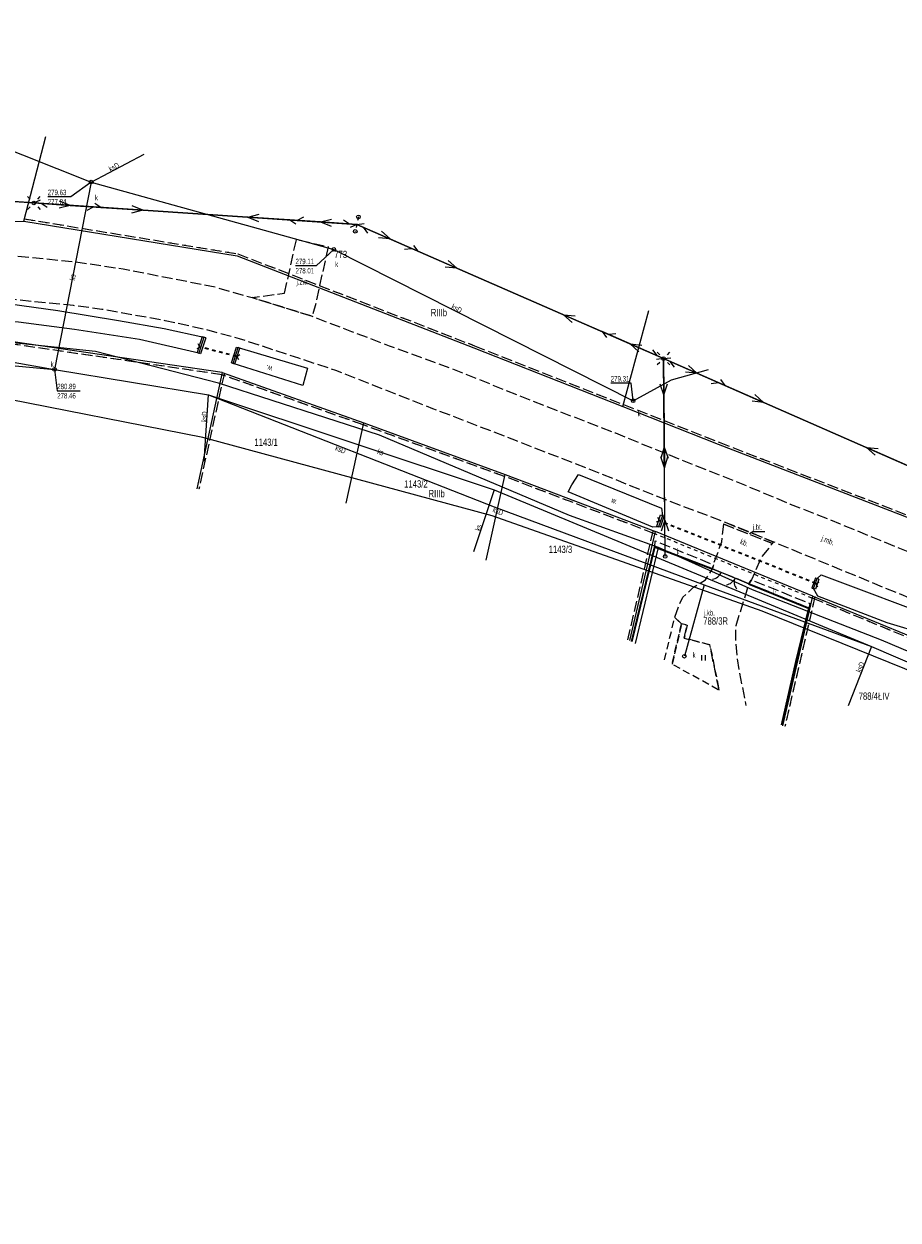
# Model space of a CAD drawing. Header units: metres. Extents: x 7428509 to 7430603, y 5527625 to 5529161.
# Tile 16 of 26: x 7430293 to 7430414, y 5527644 to 5527808. Entities that reach past the tile are written whole.
import ezdxf
from ezdxf.enums import TextEntityAlignment as Align

# ---------------------------------------------------------------- set-up
doc = ezdxf.new("R2010")
doc.units = ezdxf.units.M
for name, pattern in [('0.5_0.5', [1, 0.5, -0.5]), ('1.0_0.5', [1.5, 1, -0.5]), ('1.5_0.5', [2, 1.5, -0.5]), ('219-500', [0]), ('otkz_500', [1, 0.5, -0.5]), ('otob_500', [0]), ('otof_500', [0]), ('suep_nn_500', [0]), ('supp_500', [1, 0.5, -0.5]), ('sutp_500', [0])]:
    doc.linetypes.add(name, pattern=pattern)
doc.layers.get('0').update_dxf_attribs({"color": 2, "lineweight": 5})
doc.styles.get("Standard").update_dxf_attribs({"font": 'Working1250', "width": 0.75})
doc.linetypes.add('902-500', pattern='A,3.75,0,[1,ksztalty.shx,S=0.5,R=0,X=0,Y=0],3.75', length=7.5)
doc.linetypes.add('otdn_500_short', pattern='A,2.5,0,[21,ksztalty.shx,S=0.5,R=0,X=-1,Y=0],0.5', length=3)

# ---------------------------------------------------------------- blocks, each defined once
blk = doc.blocks.new('IB04')
at = {"color": 0, "linetype": 'Continuous', "lineweight": 13}
blk.add_circle((0, 0), 0.25, dxfattribs=at)
blk = doc.blocks.new('SM01')
at = {"color": 0, "linetype": 'Continuous', "lineweight": 13}
for p, q in [((-0.53, 0.531), (-0.883, 0.884)), ((0.531, 0.531), (0.884, 0.884)), ((-0.53, -0.53), (-0.883, -0.883)), ((0.531, -0.53), (0.884, -0.883))]:
    blk.add_line(p, q, dxfattribs=at)
blk.add_circle((0, 0), 0.25, dxfattribs=at)
blk = doc.blocks.new('PW01')
at = {"linetype": 'Continuous', "lineweight": 13}
h = blk.add_hatch(color=0, dxfattribs=at)
edge = h.paths.add_edge_path()
edge.add_arc((0, 0), 0.045, 0, 360)
blk = doc.blocks.new('US15')
at = {"color": 0, "linetype": 'Continuous', "lineweight": 13}
blk.add_circle((0, 0), 0.25, dxfattribs=at)
blk = doc.blocks.new('US22')
at = {"color": 0, "linetype": 'Continuous', "lineweight": 13}
blk.add_circle((0, 0), 0.25, dxfattribs=at)
blk = doc.blocks.new('SM05')
at = {"color": 0, "linetype": 'Continuous', "lineweight": 13}
blk.add_circle((0, 0), 0.25, dxfattribs=at)
blk = doc.blocks.new('SUEP1')
at = {"color": 0, "linetype": 'Continuous'}
for p, q in [((0, 0), (5, 0)), ((5, 0), (3.5, 0.5)), ((5, 0), (3.5, -0.5)), ((5, 0), (15, 0)), ((15, 0), (13.5, 0.5)), ((15, 0), (13.5, -0.5))]:
    blk.add_line(p, q, dxfattribs=at)
blk = doc.blocks.new('IB05')
at = {"color": 0, "linetype": 'Continuous', "lineweight": 13}
for q in [(0.354, 0.354), (0.354, -0.354)]:
    blk.add_line((0, 0), q, dxfattribs=at)
blk = doc.blocks.new('OK04')
at = {"color": 0, "linetype": 'Continuous', "lineweight": 0}
blk.add_arc((1.5, 0.001), 1.5, 120, 180, dxfattribs=at)
blk = doc.blocks.new('OK02')
at = {"color": 0, "linetype": 'Continuous', "lineweight": 0}
for centre, start, end in [((-1.5, 0), 0, 60), ((1.5, 0), 120, 180)]:
    blk.add_arc(centre, 1.5, start, end, dxfattribs=at)
blk = doc.blocks.new('SUTP')
at = {"color": 0, "linetype": 'Continuous'}
for p, q in [((0, 0), (0.866, 0.5)), ((0, 0), (9.232, 0)), ((1.866, -0.5), (1, 0)), ((7.366, -0.5), (8.232, 0)), ((9.232, 0), (8.366, 0.5))]:
    blk.add_line(p, q, dxfattribs=at)
blk = doc.blocks.new('TU04')
at = {"color": 0, "linetype": 'Continuous', "lineweight": 13}
for p, q in [((0, 0), (0, 0.75)), ((0.5, 0), (0.5, 0.75))]:
    blk.add_line(p, q, dxfattribs=at)

msp = doc.modelspace()

# ---------------------------------------------------------------- linework, layer by layer
at = {"layer": '217-Granica konturu po granicy działki', "color": 3, "linetype": '1.5_0.5', "lineweight": 18}
for p, q in [((7430293.4783, 5527781.4661), (7430293.4783, 5527781.4661)), ((7430293.4783, 5527781.4661), (7430293.4783, 5527781.4661)), ((7430293.4783, 5527781.4661), (7430322.7883, 5527776.6761)), ((7430322.7883, 5527776.6761), (7430322.7883, 5527776.6761)), ((7430322.7883, 5527776.6761), (7430322.7883, 5527776.6761)), ((7430322.8486, 5527776.6596), (7430322.8486, 5527776.6596)), ((7430322.8486, 5527776.6596), (7430322.8486, 5527776.6596)), ((7430322.8486, 5527776.6596), (7430355.3986, 5527764.0296)), ((7430320.6565, 5527760.0433), (7430280.3265, 5527765.9433)), ((7430355.3986, 5527764.0296), (7430355.3986, 5527764.0296)), ((7430355.3986, 5527764.0296), (7430355.3986, 5527764.0296)), ((7430355.3998, 5527764.029), (7430355.3998, 5527764.029)), ((7430355.3998, 5527764.029), (7430355.3998, 5527764.029)), ((7430355.3998, 5527764.029), (7430375.8898, 5527755.959)), ((7430320.9931, 5527760.2758), (7430317.4871, 5527744.3088)), ((7430340.0698, 5527753.1571), (7430320.5998, 5527760.0571)), ((7430320.5998, 5527760.0571), (7430320.5998, 5527760.0571)), ((7430320.5998, 5527760.0571), (7430320.5998, 5527760.0571)), ((7430320.6565, 5527760.0433), (7430320.6565, 5527760.0433)), ((7430320.6565, 5527760.0433), (7430320.6565, 5527760.0433)), ((7430320.9931, 5527760.2758), (7430320.9931, 5527760.2758)), ((7430320.9931, 5527760.2758), (7430320.9931, 5527760.2758)), ((7430375.8898, 5527755.959), (7430375.8898, 5527755.959)), ((7430375.8898, 5527755.959), (7430375.8898, 5527755.959)), ((7430375.8904, 5527755.959), (7430375.8904, 5527755.959)), ((7430375.8904, 5527755.959), (7430375.8904, 5527755.959)), ((7430375.8904, 5527755.959), (7430389.0404, 5527750.759)), ((7430359.5071, 5527746.0683), (7430340.0671, 5527753.1583)), ((7430340.0671, 5527753.1583), (7430340.0671, 5527753.1583)), ((7430340.0671, 5527753.1583), (7430340.0671, 5527753.1583)), ((7430340.0698, 5527753.1571), (7430340.0698, 5527753.1571)), ((7430340.0698, 5527753.1571), (7430340.0698, 5527753.1571)), ((7430389.038, 5527750.7599), (7430389.038, 5527750.7599)), ((7430389.038, 5527750.7599), (7430389.038, 5527750.7599)), ((7430389.038, 5527750.7599), (7430449.988, 5527727.2199)), ((7430389.0404, 5527750.759), (7430389.0404, 5527750.759)), ((7430389.0404, 5527750.759), (7430389.0404, 5527750.759)), ((7430380.1632, 5527738.1998), (7430359.5032, 5527746.0698)), ((7430359.5032, 5527746.0698), (7430359.5032, 5527746.0698)), ((7430359.5032, 5527746.0698), (7430359.5032, 5527746.0698)), ((7430359.5071, 5527746.0683), (7430359.5071, 5527746.0683)), ((7430359.5071, 5527746.0683), (7430359.5071, 5527746.0683)), ((7430317.4871, 5527744.3088), (7430317.4871, 5527744.3088)), ((7430317.4871, 5527744.3088), (7430317.4871, 5527744.3088)), ((7430376.4768, 5527723.5904), (7430379.9778, 5527738.5484)), ((7430379.9778, 5527738.5484), (7430379.9778, 5527738.5484)), ((7430379.9778, 5527738.5484), (7430379.9778, 5527738.5484)), ((7430380.1632, 5527738.1998), (7430380.1632, 5527738.1998)), ((7430380.1632, 5527738.1998), (7430380.1632, 5527738.1998)), ((7430402.2222, 5527729.5622), (7430398.0862, 5527711.7082)), ((7430423.6957, 5527720.3425), (7430401.8157, 5527729.3525)), ((7430401.8157, 5527729.3525), (7430401.8157, 5527729.3525)), ((7430401.8157, 5527729.3525), (7430401.8157, 5527729.3525)), ((7430402.2222, 5527729.5622), (7430402.2222, 5527729.5622)), ((7430402.2222, 5527729.5622), (7430402.2222, 5527729.5622)), ((7430376.4768, 5527723.5904), (7430376.4768, 5527723.5904)), ((7430376.4768, 5527723.5904), (7430376.4768, 5527723.5904)), ((7430398.0862, 5527711.7082), (7430398.0862, 5527711.7082)), ((7430398.0862, 5527711.7082), (7430398.0862, 5527711.7082))]:
    msp.add_line(p, q, dxfattribs=at)
at = {"layer": '218-Granica użytku po granicy działki', "color": 3, "linetype": '0.5_0.5', "lineweight": 18}
for p, q in [((7430293.4783, 5527781.4661), (7430293.4783, 5527781.4661)), ((7430293.4783, 5527781.4661), (7430293.4783, 5527781.4661)), ((7430293.4783, 5527781.4661), (7430322.7883, 5527776.6761)), ((7430322.7883, 5527776.6761), (7430322.7883, 5527776.6761)), ((7430322.7883, 5527776.6761), (7430322.7883, 5527776.6761)), ((7430322.8486, 5527776.6596), (7430322.8486, 5527776.6596)), ((7430322.8486, 5527776.6596), (7430322.8486, 5527776.6596)), ((7430322.8486, 5527776.6596), (7430355.3986, 5527764.0296)), ((7430320.6565, 5527760.0433), (7430280.3265, 5527765.9433)), ((7430355.3986, 5527764.0296), (7430355.3986, 5527764.0296)), ((7430355.3986, 5527764.0296), (7430355.3986, 5527764.0296)), ((7430355.3998, 5527764.029), (7430355.3998, 5527764.029)), ((7430355.3998, 5527764.029), (7430355.3998, 5527764.029)), ((7430355.3998, 5527764.029), (7430375.8898, 5527755.959)), ((7430340.0698, 5527753.1571), (7430320.5998, 5527760.0571)), ((7430320.5998, 5527760.0571), (7430320.5998, 5527760.0571)), ((7430320.5998, 5527760.0571), (7430320.5998, 5527760.0571)), ((7430320.6565, 5527760.0433), (7430320.6565, 5527760.0433)), ((7430320.6565, 5527760.0433), (7430320.6565, 5527760.0433)), ((7430375.8898, 5527755.959), (7430375.8898, 5527755.959)), ((7430375.8898, 5527755.959), (7430375.8898, 5527755.959)), ((7430375.8904, 5527755.959), (7430375.8904, 5527755.959)), ((7430375.8904, 5527755.959), (7430375.8904, 5527755.959)), ((7430375.8904, 5527755.959), (7430389.0404, 5527750.759)), ((7430359.5071, 5527746.0683), (7430340.0671, 5527753.1583)), ((7430340.0671, 5527753.1583), (7430340.0671, 5527753.1583)), ((7430340.0671, 5527753.1583), (7430340.0671, 5527753.1583)), ((7430340.0698, 5527753.1571), (7430340.0698, 5527753.1571)), ((7430340.0698, 5527753.1571), (7430340.0698, 5527753.1571)), ((7430389.038, 5527750.7599), (7430389.038, 5527750.7599)), ((7430389.038, 5527750.7599), (7430389.038, 5527750.7599)), ((7430389.038, 5527750.7599), (7430449.988, 5527727.2199)), ((7430389.0404, 5527750.759), (7430389.0404, 5527750.759)), ((7430389.0404, 5527750.759), (7430389.0404, 5527750.759)), ((7430380.1632, 5527738.1998), (7430359.5032, 5527746.0698)), ((7430359.5032, 5527746.0698), (7430359.5032, 5527746.0698)), ((7430359.5032, 5527746.0698), (7430359.5032, 5527746.0698)), ((7430359.5071, 5527746.0683), (7430359.5071, 5527746.0683)), ((7430359.5071, 5527746.0683), (7430359.5071, 5527746.0683)), ((7430401.8166, 5527729.3522), (7430380.1566, 5527738.2022)), ((7430380.1566, 5527738.2022), (7430380.1566, 5527738.2022)), ((7430380.1566, 5527738.2022), (7430380.1566, 5527738.2022)), ((7430380.1632, 5527738.1998), (7430380.1632, 5527738.1998)), ((7430380.1632, 5527738.1998), (7430380.1632, 5527738.1998)), ((7430402.2222, 5527729.5622), (7430398.0862, 5527711.7082)), ((7430423.6957, 5527720.3425), (7430401.8157, 5527729.3525)), ((7430401.8157, 5527729.3525), (7430401.8157, 5527729.3525)), ((7430401.8157, 5527729.3525), (7430401.8157, 5527729.3525)), ((7430401.8166, 5527729.3522), (7430401.8166, 5527729.3522)), ((7430401.8166, 5527729.3522), (7430401.8166, 5527729.3522)), ((7430402.2222, 5527729.5622), (7430402.2222, 5527729.5622)), ((7430402.2222, 5527729.5622), (7430402.2222, 5527729.5622)), ((7430398.0862, 5527711.7082), (7430398.0862, 5527711.7082)), ((7430398.0862, 5527711.7082), (7430398.0862, 5527711.7082))]:
    msp.add_line(p, q, dxfattribs=at)
at = {"layer": '219-działka ewidencyjna', "color": 7, "linetype": '219-500', "lineweight": 18, "flags": 128}
for points in [[(7430293.43, 5527781.17), (7430296.439, 5527792.778)], [(7430255.16, 5527780.69), (7430293.43, 5527781.17)], [(7430293.43, 5527781.17), (7430322.74, 5527776.38)], [(7430322.74, 5527776.38), (7430355.29, 5527763.75)], [(7430375.78, 5527755.68), (7430379.372, 5527768.858)], [(7430320.7, 5527760.34), (7430280.37, 5527766.24)], [(7430355.29, 5527763.75), (7430375.78, 5527755.68)], [(7430320.7, 5527760.34), (7430317.194, 5527744.373)], [(7430320.7, 5527760.34), (7430340.17, 5527753.44)], [(7430375.78, 5527755.68), (7430388.93, 5527750.48)], [(7430337.746, 5527742.398), (7430340.17, 5527753.44)], [(7430340.17, 5527753.44), (7430359.61, 5527746.35)], [(7430388.93, 5527750.48), (7430449.88, 5527726.94)], [(7430357.021, 5527734.555), (7430359.61, 5527746.35)], [(7430359.61, 5527746.35), (7430380.27, 5527738.48)], [(7430376.769, 5527723.522), (7430380.27, 5527738.48)], [(7430401.93, 5527729.63), (7430380.27, 5527738.48)], [(7430397.794, 5527711.776), (7430401.93, 5527729.63)], [(7430401.93, 5527729.63), (7430423.81, 5527720.62)]]:
    msp.add_lwpolyline(points, dxfattribs=at)
at = {"layer": 'brama', "color": 7, "linetype": 'otob_500', "lineweight": 18, "flags": 128}
msp.add_lwpolyline([(7430393.13, 5527731.32), (7430389.32, 5527732.88)], dxfattribs=at)
at = {"layer": 'chodnik', "color": 7, "linetype": '1.0_0.5', "lineweight": 18, "flags": 128}
msp.add_lwpolyline([(7430381.529, 5527720.863), (7430382.94, 5527726.69), (7430383.87, 5527725.79), (7430382.573, 5527720.279)], dxfattribs=at)
at = {"layer": 'furtka', "color": 7, "linetype": 'otof_500', "lineweight": 18, "flags": 128}
msp.add_lwpolyline([(7430389.32, 5527732.88), (7430388.13, 5527733.36)], dxfattribs=at)
at = {"layer": 'jezdnia', "color": 7, "linetype": '1.5_0.5', "lineweight": 18, "flags": 128}
for points in [[(7430218.72, 5527774.18), (7430227.31, 5527774.43), (7430231.28, 5527774.78), (7430239.73, 5527775.28), (7430258.88, 5527776.6), (7430265.78, 5527776.94), (7430272.99, 5527777.08), (7430275.65, 5527777.09), (7430279.78, 5527777.08), (7430287.68, 5527776.81), (7430300.49, 5527775.58), (7430307.06, 5527774.6), (7430313.64, 5527773.32), (7430319.73, 5527772.11), (7430324.82, 5527770.64), (7430333.05, 5527768.08), (7430338.5, 5527766), (7430343.67, 5527764.03), (7430352.21, 5527760.93), (7430363.19, 5527756.51), (7430374.78, 5527752.04), (7430383.71, 5527748.4), (7430391.19, 5527745.47), (7430398.82, 5527742.26), (7430405.67, 5527739.56), (7430416.91, 5527734.95), (7430426.65, 5527730.94), (7430433.43, 5527728.12), (7430437.36, 5527726.5), (7430449.37, 5527721.78), (7430451.39, 5527720.79), (7430454.51, 5527719.6), (7430464.72, 5527715.44), (7430474.73, 5527710.97), (7430482.04, 5527707.47), (7430487.88, 5527704.42), (7430493.78, 5527701.27), (7430498.17, 5527698.65), (7430504.13, 5527695.31), (7430510.77, 5527690.85), (7430521, 5527683.91), (7430532.55, 5527676.34), (7430544.06, 5527668.43), (7430549.96, 5527664.51), (7430559.13, 5527658.16), (7430571.4, 5527649.51), (7430569.45, 5527643.86), (7430555.54, 5527653.3), (7430546.8, 5527659.2), (7430540.11, 5527663.7), (7430529.1, 5527671.25), (7430517.8, 5527679.08), (7430507.45, 5527686.02), (7430501.43, 5527689.95), (7430495.41, 5527693.93), (7430491.1, 5527696.25), (7430485.74, 5527699.33), (7430481.21, 5527701.81), (7430480.13, 5527702.35), (7430471.61, 5527706.18), (7430463.58, 5527709.54), (7430451.04, 5527714.69), (7430447.64, 5527716.07), (7430440.85, 5527718.96), (7430435.02, 5527721.25), (7430430.87, 5527722.99), (7430424.16, 5527725.77), (7430414.42, 5527729.68), (7430403.46, 5527734.19), (7430396.47, 5527737.08), (7430389.75, 5527739.82), (7430382.09, 5527742.69), (7430372.75, 5527746.43), (7430361.16, 5527750.96), (7430349.66, 5527755.38), (7430341.86, 5527758.43), (7430336.34, 5527760.63), (7430331.23, 5527762.31), (7430323.1, 5527764.98), (7430318.31, 5527766.28), (7430312.85, 5527767.47), (7430304.15, 5527769.03), (7430300.25, 5527769.55), (7430287.26, 5527770.83), (7430280.45, 5527771.04), (7430275.3, 5527771.07), (7430273.11, 5527771.05), (7430266.58, 5527770.97), (7430259.14, 5527770.67), (7430239.76, 5527769.43), (7430231.81, 5527768.91), (7430225.21, 5527768.56), (7430224.52, 5527768.48), (7430218.39, 5527768.43), (7430214.4, 5527768.28), (7430211.27, 5527768.15), (7430207.41, 5527768.07), (7430204.52, 5527768.02), (7430196.23, 5527768.43), (7430185.83, 5527769.19), (7430181.8, 5527769.85), (7430178.28, 5527770.29), (7430167.45, 5527772.79), (7430160.97, 5527774.51), (7430155.15, 5527776.42), (7430154.1, 5527776.75), (7430150.29, 5527778.22), (7430145.6, 5527780.1), (7430143.71, 5527781.18), (7430137.72, 5527783.81), (7430131.73, 5527786.81), (7430128.38, 5527788.35), (7430125.36, 5527789.94), (7430115.89, 5527795.58), (7430115.01, 5527796.13), (7430107.57, 5527800.55), (7430108.51, 5527808.26), (7430117.7, 5527801.33), (7430128.09, 5527795.14), (7430131.32, 5527793.39), (7430137.58, 5527790.41), (7430141.49, 5527788.64), (7430146.14, 5527786.64), (7430154.15, 5527783.23), (7430157.61, 5527782.02), (7430159.64, 5527781.2), (7430165.62, 5527779.38), (7430170.12, 5527778.22), (7430179.29, 5527776.08), (7430182.34, 5527775.63), (7430186.25, 5527774.99), (7430196.42, 5527774.2), (7430204.17, 5527774), (7430212.15, 5527774.03)], [(7430329.28, 5527771.24), (7430330.91, 5527778.63), (7430335.26, 5527777.64), (7430333.59, 5527769.94), (7430333.05, 5527768.08), (7430324.82, 5527770.64), (7430327.51, 5527771.01)], [(7430396.47, 5527737.08), (7430396.36, 5527736.85), (7430389.67, 5527739.51), (7430389.67, 5527739.85)], [(7430388.12, 5527733.36), (7430380.2, 5527736.39), (7430380.24, 5527737.22), (7430388.26, 5527733.94)], [(7430401.38, 5527727.98), (7430393.13, 5527731.32), (7430393.47, 5527731.85), (7430401.52, 5527728.62)]]:
    msp.add_lwpolyline(points, close=True, dxfattribs=at)
for points in [[(7430389.034, 5527716.67), (7430387.77, 5527722.94), (7430384.24, 5527723.83), (7430384.64, 5527725.62), (7430383.87, 5527725.79), (7430382.94, 5527726.69), (7430383.58, 5527728.55), (7430384.06, 5527729.46), (7430385.53, 5527730.85), (7430387.18, 5527731.84), (7430388.12, 5527733.36)], [(7430388.12, 5527733.36), (7430389.32, 5527732.88), (7430393.13, 5527731.32), (7430391.33, 5527725.54), (7430391.27, 5527724.05), (7430391.51, 5527721.11), (7430391.83, 5527719.11), (7430392.731, 5527714.604)]]:
    msp.add_lwpolyline(points, dxfattribs=at)
at = {"layer": 'jezdnia-Atr17', "color": 7, "flags": 128}
msp.add_lwpolyline([(7430393.22, 5527738.22), (7430393.66, 5527738.51), (7430395.347, 5527738.51)], dxfattribs=at)
at = {"layer": 'obszar utwardzony', "color": 7, "linetype": '1.5_0.5', "lineweight": 18, "flags": 128}
msp.add_lwpolyline([(7430389.67, 5527739.51), (7430396.36, 5527736.85), (7430394.84, 5527734.92), (7430393.47, 5527731.85), (7430393.13, 5527731.32), (7430389.32, 5527732.88), (7430388.12, 5527733.36), (7430388.26, 5527733.94), (7430389.42, 5527737.1)], close=True, dxfattribs=at)
at = {"layer": 'ogrodzenie trwałe', "color": 7, "linetype": '902-500', "lineweight": 35, "flags": 128}
for points in [[(7430377.055, 5527723.362), (7430380.2, 5527736.39), (7430388.13, 5527733.36), (7430388.12, 5527733.36), (7430388.14, 5527733.35)], [(7430393.13, 5527731.32), (7430401.38, 5527727.98), (7430399.59, 5527720.57)], [(7430399.59, 5527720.57), (7430397.631, 5527711.867)]]:
    msp.add_lwpolyline(points, dxfattribs=at)
at = {"layer": 'przepust', "color": 7, "linetype": 'otkz_500', "lineweight": 35, "flags": 128}
for points in [[(7430322.69, 5527762.56), (7430317.64, 5527763.85)], [(7430402.36, 5527731.35), (7430380.82, 5527739.97)]]:
    msp.add_lwpolyline(points, dxfattribs=at)
at = {"layer": 'przewód elektroenergetyczny niskiego napięcia', "color": 1, "linetype": 'suep_nn_500', "lineweight": 18, "flags": 128}
for points in [[(7430250.35, 5527786.69), (7430294.8, 5527783.65)], [(7430294.8, 5527783.65), (7430339.21, 5527780.71)], [(7430339.21, 5527780.71), (7430381.4, 5527762.27)], [(7430381.62, 5527735.07), (7430381.4, 5527762.27)], [(7430381.4, 5527762.27), (7430423.06, 5527744.01)]]:
    msp.add_lwpolyline(points, dxfattribs=at)
at = {"layer": 'przewód gazowy', "color": 52, "linetype": 'CONTINUOUS', "lineweight": 18, "flags": 128}
for points in [[(7430458.6, 5527703.63), (7430445.74, 5527709.46), (7430433.32, 5527714.28), (7430411.35, 5527723.57), (7430393.62, 5527730.49), (7430380.7, 5527736.28), (7430368.45, 5527740.71), (7430342.31, 5527751.74), (7430320.18, 5527758.87), (7430303.26, 5527763.24), (7430291.5, 5527764.47), (7430283.03, 5527765.82), (7430264.76, 5527765.57), (7430251.54, 5527765.13), (7430240.05, 5527764.29), (7430218.09, 5527762.27), (7430213.07, 5527762.5)], [(7430377.539, 5527723.092), (7430380.7, 5527736.28)]]:
    msp.add_lwpolyline(points, dxfattribs=at)
at = {"layer": 'przewód kanalizacyjny', "color": 34, "linetype": 'CONTINUOUS', "lineweight": 18, "flags": 128}
for points in [[(7430121.67, 5527803.79), (7430139.04, 5527794.84), (7430165.11, 5527784.96), (7430163.8, 5527769.36), (7430182.62, 5527764.59), (7430195.79, 5527763.28), (7430239.84, 5527764.04), (7430282.61, 5527763.44), (7430297.65, 5527760.78), (7430318.83, 5527757.27), (7430358.09, 5527744.23), (7430410.01, 5527722.7), (7430446.96, 5527706.78), (7430476.29, 5527691.86)], [(7430279.012, 5527795.883), (7430302.69, 5527786.52), (7430336.05, 5527777.27), (7430377.22, 5527756.46)], [(7430302.69, 5527786.52), (7430309.972, 5527790.366)], [(7430302.69, 5527786.52), (7430297.65, 5527760.78)], [(7430278.95, 5527762.49), (7430297.65, 5527760.78)], [(7430377.22, 5527756.46), (7430382.5, 5527759.35), (7430387.59, 5527760.78)], [(7430318.24, 5527748.18), (7430318.83, 5527757.27)], [(7430318.83, 5527757.27), (7430358.11, 5527741.91)], [(7430358.09, 5527744.23), (7430355.25, 5527735.72)], [(7430358.11, 5527741.91), (7430387, 5527731.19), (7430410.01, 5527722.7)], [(7430387, 5527731.19), (7430384.26, 5527721.35)], [(7430410.01, 5527722.7), (7430406.77, 5527714.53)]]:
    msp.add_lwpolyline(points, dxfattribs=at)
at = {"layer": 'przewód telekomunikacyjny napowietrzny', "color": 30, "linetype": 'sutp_500', "lineweight": 18, "flags": 128}
for points in [[(7430339.21, 5527780.71), (7430294.8, 5527783.65)], [(7430294.8, 5527783.65), (7430339.21, 5527780.71)], [(7430381.4, 5527762.27), (7430339.21, 5527780.71)], [(7430423.06, 5527744.01), (7430381.4, 5527762.27)]]:
    msp.add_lwpolyline(points, dxfattribs=at)
at = {"layer": 'przewód wodociągowy', "color": 5, "linetype": 'CONTINUOUS', "lineweight": 18, "flags": 128}
msp.add_lwpolyline([(7430459.26, 5527701.76), (7430457.79, 5527702.34), (7430427.73, 5527714.29), (7430394.98, 5527727.54), (7430357.85, 5527740.67), (7430318.04, 5527751.41), (7430288.62, 5527757.18), (7430235.63, 5527759.65), (7430198.47, 5527758.77), (7430195.01, 5527758.69)], dxfattribs=at)
at = {"layer": 'rzędna-Atr2', "color": 7, "flags": 128}
for points in [[(7430302.69, 5527786.52), (7430299.89, 5527784.49), (7430296.712, 5527784.49)], [(7430336.05, 5527777.27), (7430333.63, 5527775.01), (7430330.782, 5527775.01)], [(7430297.65, 5527760.78), (7430298.01, 5527757.83), (7430301.156, 5527757.83)], [(7430377.22, 5527756.46), (7430376.96, 5527758.88), (7430374.138, 5527758.88)]]:
    msp.add_lwpolyline(points, dxfattribs=at)
at = {"layer": 'rów przydrożny (poligon)', "color": 7, "linetype": 'CONTINUOUS', "lineweight": 18, "flags": 128}
for points in [[(7430224.59, 5527767.29), (7430261.21, 5527770.1), (7430270.14, 5527769.99), (7430281.8, 5527770.14), (7430291.49, 5527769.8), (7430298.08, 5527768.86), (7430306.46, 5527767.52), (7430312.72, 5527766.39), (7430318.19, 5527765.21), (7430317.48, 5527763.01), (7430309.32, 5527764.9), (7430300.39, 5527766.25), (7430292.68, 5527767.25), (7430286.94, 5527767.67), (7430278.83, 5527767.62), (7430268.63, 5527767.46), (7430260.48, 5527767.23), (7430224.63, 5527765.31), (7430224.91, 5527766.4)], [(7430322.89, 5527763.78), (7430332.41, 5527760.93), (7430331.77, 5527758.56), (7430322.2, 5527761.61)], [(7430369.7, 5527746.35), (7430381.13, 5527741.72), (7430381.23, 5527740.7), (7430380.72, 5527739.16), (7430379.94, 5527739.1), (7430368.26, 5527743.96), (7430368.79, 5527744.93)], [(7430440.49, 5527717.98), (7430439.44, 5527715.49), (7430423.97, 5527721.73), (7430417.32, 5527724.39), (7430412.13, 5527725.96), (7430402.61, 5527729.59), (7430402.04, 5527730.65), (7430402.53, 5527732.05), (7430403.08, 5527732.55), (7430420.17, 5527726.13)]]:
    msp.add_lwpolyline(points, close=True, dxfattribs=at)
at = {"layer": 'słup przewodów napowietrznych', "color": 7, "linetype": 'supp_500', "lineweight": 18, "flags": 128}
msp.add_lwpolyline([(7430339.43, 5527781.74), (7430338.99, 5527779.75)], dxfattribs=at)
at = {"layer": 'trawnik', "color": 7, "linetype": '1.0_0.5', "lineweight": 18, "flags": 128}
msp.add_lwpolyline([(7430384.64, 5527725.62), (7430384.24, 5527723.83), (7430387.77, 5527722.94), (7430389.03, 5527716.67), (7430382.57, 5527720.28), (7430383.87, 5527725.79)], close=True, dxfattribs=at)
at = {"layer": 'ściana oporowa (linia)', "color": 0, "linetype": 'otdn_500_short', "lineweight": 18}
for p, q in [((7430317.952, 5527765.28675), (7430317.242, 5527763.08675)), ((7430317.952, 5527765.28675), (7430318.19, 5527765.21)), ((7430317.242, 5527763.08675), (7430317.48, 5527763.01)), ((7430322.43825, 5527761.53425), (7430323.12825, 5527763.70425)), ((7430323.12825, 5527763.70425), (7430322.89, 5527763.78)), ((7430322.43825, 5527761.53425), (7430322.2, 5527761.61)), ((7430380.95725, 5527739.0815), (7430381.46725, 5527740.6215)), ((7430381.46725, 5527740.6215), (7430381.23, 5527740.7)), ((7430380.95725, 5527739.0815), (7430380.72, 5527739.16)), ((7430402.294, 5527732.1325), (7430401.804, 5527730.7325)), ((7430402.294, 5527732.1325), (7430402.53, 5527732.05)), ((7430401.804, 5527730.7325), (7430402.04, 5527730.65))]:
    msp.add_line(p, q, dxfattribs=at)
at = {"layer": 'ściana oporowa (linia)', "color": 0, "lineweight": 18}
for p, q in [((7430318.428, 5527765.13325), (7430317.718, 5527762.93325)), ((7430318.428, 5527765.13325), (7430318.19, 5527765.21)), ((7430317.718, 5527762.93325), (7430317.48, 5527763.01)), ((7430321.96175, 5527761.68575), (7430322.65175, 5527763.85575)), ((7430322.65175, 5527763.85575), (7430322.89, 5527763.78)), ((7430321.96175, 5527761.68575), (7430322.2, 5527761.61)), ((7430380.48275, 5527739.2385), (7430380.99275, 5527740.7785)), ((7430380.99275, 5527740.7785), (7430381.23, 5527740.7)), ((7430380.48275, 5527739.2385), (7430380.72, 5527739.16)), ((7430402.766, 5527731.9675), (7430402.276, 5527730.5675)), ((7430402.766, 5527731.9675), (7430402.53, 5527732.05)), ((7430402.276, 5527730.5675), (7430402.04, 5527730.65))]:
    msp.add_line(p, q, dxfattribs=at)

# ---------------------------------------------------------------- block references
at = {"layer": 'brama', "color": 7, "linetype": 'CONTINUOUS', "lineweight": 18, "rotation": 157.733}
msp.add_blockref('OK02', (7430391.225, 5527732.1), dxfattribs=at)
at = {"layer": 'furtka', "color": 7, "linetype": 'CONTINUOUS', "lineweight": 18, "rotation": 158.033}
msp.add_blockref('OK04', (7430389.32, 5527732.88), dxfattribs=at)
at = {"layer": 'latarnia', "color": 7, "linetype": 'CONTINUOUS', "lineweight": 18}
for p in [(7430294.8, 5527783.65), (7430381.4, 5527762.27)]:
    msp.add_blockref('SM01', p, dxfattribs=at)
at = {"layer": 'podpora (punkt)', "color": 7, "linetype": 'CONTINUOUS', "lineweight": 18}
msp.add_blockref('IB04', (7430294.8, 5527783.65), dxfattribs=at)
at = {"layer": 'przepust', "color": 7, "linetype": 'CONTINUOUS', "lineweight": 35}
for p, rotation in [((7430317.64, 5527763.85), 525.67), ((7430322.69, 5527762.56), 345.67), ((7430380.82, 5527739.97), 518.189), ((7430402.36, 5527731.35), 338.189)]:
    msp.add_blockref('IB05', p, dxfattribs=dict(at, rotation=rotation))
at = {"layer": 'przewód elektroenergetyczny niskiego napięcia', "color": 1, "linetype": 'CONTINUOUS', "lineweight": 18}
for p, rotation in [((7430294.8, 5527783.65), 176.088), ((7430294.8, 5527783.65), 356.212), ((7430339.21, 5527780.71), 176.212), ((7430339.21, 5527780.71), 336.391), ((7430381.4, 5527762.27), 156.391), ((7430381.4, 5527762.27), 336.332), ((7430381.4, 5527762.27), 270.463), ((7430381.62, 5527735.07), 90.463), ((7430423.06, 5527744.01), 156.332)]:
    msp.add_blockref('SUEP1', p, dxfattribs=dict(at, rotation=rotation))
at = {"layer": 'przewód telekomunikacyjny napowietrzny', "color": 30, "linetype": 'CONTINUOUS', "lineweight": 18}
for p, rotation in [((7430294.8, 5527783.65), 356.212), ((7430339.21, 5527780.71), 176.212), ((7430339.21, 5527780.71), 336.391), ((7430381.4, 5527762.27), 156.391), ((7430381.4, 5527762.27), 336.332)]:
    msp.add_blockref('SUTP', p, dxfattribs=dict(at, rotation=rotation))
at = {"layer": 'rzędna', "color": 34, "linetype": 'CONTINUOUS', "lineweight": 18}
for p in [(7430302.69, 5527786.52), (7430336.05, 5527777.27), (7430297.65, 5527760.78), (7430377.22, 5527756.46)]:
    msp.add_blockref('PW01', p, dxfattribs=at)
at = {"layer": 'studnia kanalizacyjna', "color": 34, "linetype": 'CONTINUOUS', "lineweight": 18}
for p in [(7430336.05, 5527777.27), (7430297.65, 5527760.78), (7430377.22, 5527756.46)]:
    msp.add_blockref('US15', p, dxfattribs=at)
at = {"layer": 'studnia kanalizacyjna', "color": 34, "linetype": 'CONTINUOUS', "lineweight": 18, "rotation": 74.37}
msp.add_blockref('US15', (7430384.26, 5527721.35), dxfattribs=at)
at = {"layer": 'słup przewodów napowietrznych', "color": 7, "linetype": 'CONTINUOUS', "lineweight": 18}
for name, p in [('SM05', (7430339.43, 5527781.74)), ('SM05', (7430338.99, 5527779.75)), ('US15', (7430381.62, 5527735.07))]:
    msp.add_blockref(name, p, dxfattribs=at)
at = {"layer": 'trawnik', "color": 7, "linetype": 'CONTINUOUS', "lineweight": 18}
msp.add_blockref('TU04', (7430386.669, 5527720.769), dxfattribs=at)
at = {"layer": 'właz do komory lub kanału - okrągły', "color": 7, "linetype": 'CONTINUOUS', "lineweight": 18}
msp.add_blockref('US22', (7430302.69, 5527786.52), dxfattribs=at)

# ---------------------------------------------------------------- texts
at = {"layer": '210-oznaczenie konturu użytku gruntowego', "color": 3, "linetype": 'CONTINUOUS', "lineweight": 18, "width": 0.79}
for s, p in [('RIIIb', (7430349.39, 5527768.09)), ('RIIIb', (7430349.08, 5527743.21)), ('R', (7430389.5, 5527725.7)), ('ŁIV', (7430410.89, 5527715.37))]:
    msp.add_text(s, height=1, dxfattribs=at).set_placement(p)
at = {"layer": '211-numer działki ewidencyjnej', "color": 7, "linetype": 'CONTINUOUS', "lineweight": 18, "width": 0.79}
for s, p in [('773', (7430337.88, 5527776.08)), ('1143/1', (7430328.35, 5527750.27)), ('1143/2', (7430348.96, 5527744.54)), ('1143/3', (7430368.83, 5527735.55)), ('788/3', (7430389.5, 5527725.7)), ('788/4', (7430410.88, 5527715.37))]:
    msp.add_text(s, height=1, dxfattribs=at).set_placement(p, align=Align.RIGHT)
at = {"layer": 'jezdnia-Atr17', "color": 7, "width": 0.667}
for s, p in [('j.zw.', (7430330.92, 5527772.44)), ('j.', (7430383.19, 5527735.45)), ('j.', (7430396.48, 5527730.15)), ('j.kb.', (7430386.93, 5527726.95)), ('j.kb.', (7430386.93, 5527726.95))]:
    msp.add_text(s, height=0.75, dxfattribs=at).set_placement(p)
msp.add_text('j.bt.', height=0.75, dxfattribs=at).set_placement((7430393.66, 5527738.518), align=Align.BOTTOM_LEFT)
msp.add_text('j.mb.', height=0.75, rotation=-22.463, dxfattribs=at).set_placement((7430403.02, 5527737.26))
at = {"layer": 'obszar utwardzony-Atr17', "color": 7, "width": 0.667}
msp.add_text('kb.', height=0.75, rotation=338.317, dxfattribs=at).set_placement((7430391.85, 5527736.82))
at = {"layer": 'przewód kanalizacyjny-Atr1', "color": 34, "width": 0.667}
for s, rotation, p in [('ksD', 27.789, (7430305.35, 5527787.92)), ('ksD', -26.881, (7430352.14, 5527769.14)), ('ksD', 86.224, (7430318.58, 5527753.54)), ('ks', 71.485, (7430356.17, 5527738.51)), ('ksD', 68.307, (7430408.55, 5527719.04))]:
    msp.add_text(s, height=0.75, rotation=rotation, dxfattribs=at).set_placement(p)
for rotation, p in [(78.921, (7430300.05, 5527773.03)), (-18.374, (7430342.08, 5527749.55))]:
    msp.add_text('ks', height=0.75, rotation=rotation, dxfattribs=at).set_placement(p, align=Align.MIDDLE_LEFT)
for rotation, p in [(-21.418, (7430336.44, 5527750.38)), (-21.358, (7430358.11, 5527741.91))]:
    msp.add_text('ksD', height=0.75, rotation=rotation, dxfattribs=at).set_placement(p, align=Align.TOP_LEFT)
at = {"layer": 'rzędna-Atr2', "color": 34, "width": 0.667}
for s, p in [('279.63', (7430296.712, 5527784.498)), ('279.11', (7430330.782, 5527775.018)), ('279.31', (7430374.138, 5527758.888)), ('280.89', (7430298.01, 5527757.838))]:
    msp.add_text(s, height=0.75, dxfattribs=at).set_placement(p, align=Align.BOTTOM_LEFT)
at = {"layer": 'rzędna-Atr3', "color": 34, "width": 0.667}
for s, p in [('277.84', (7430296.712, 5527783.223)), ('278.01', (7430330.782, 5527773.742)), ('278.46', (7430298.01, 5527756.562))]:
    msp.add_text(s, height=0.75, dxfattribs=at).set_placement(p, align=Align.BOTTOM_LEFT)
at = {"layer": 'rów przydrożny (poligon)-Atr17', "color": 7, "width": 0.667}
for rotation, p in [(163.334, (7430327.66, 5527761.16)), (337.408, (7430374.13, 5527742.54))]:
    msp.add_text('w.', height=0.75, rotation=rotation, dxfattribs=at).set_placement(p)
at = {"layer": 'studnia kanalizacyjna-Atr17', "color": 34, "width": 0.667}
for p in [(7430336.23, 5527774.85), (7430297.1, 5527761.11), (7430377.83, 5527754.32), (7430385.39, 5527721.14)]:
    msp.add_text('k', height=0.75, dxfattribs=at).set_placement(p)
at = {"layer": 'właz do komory lub kanału - okrągły-Atr17', "color": 7, "width": 0.667}
msp.add_text('k', height=0.75, dxfattribs=at).set_placement((7430303.2, 5527784.01))

doc.saveas('drawing.dxf')
